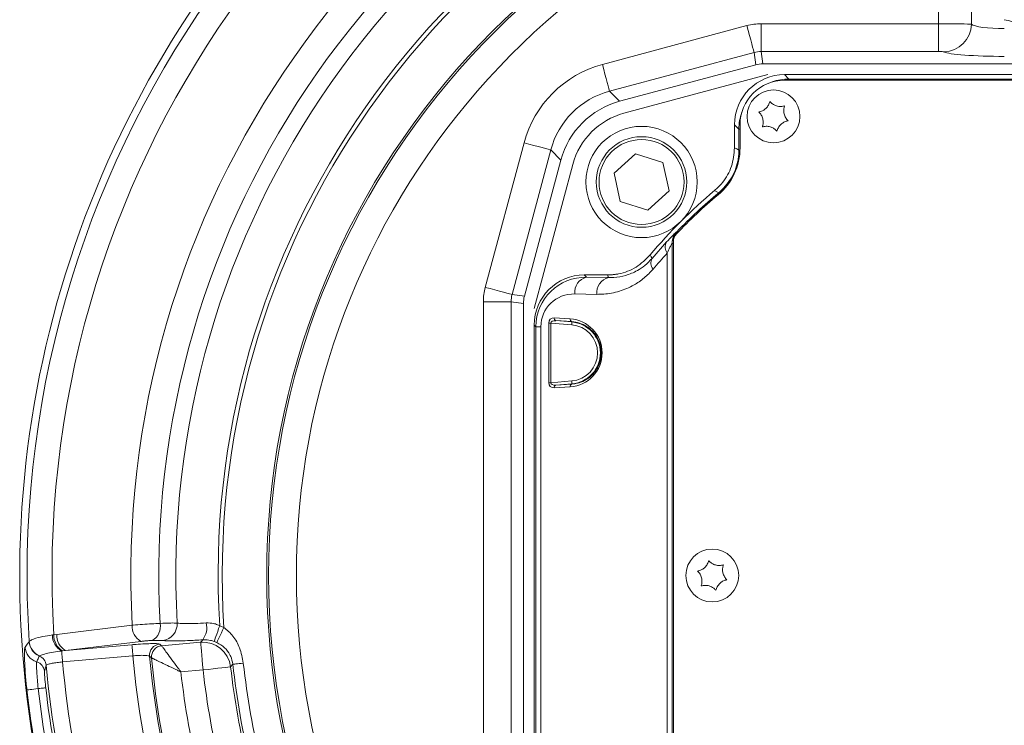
# Model space of a CAD drawing. Header units: millimetres. Extents: x 0 to 8410, y 0 to 5940.
# Tile 72 of 180: x 3395 to 3572, y 3151 to 3278. Entities that reach past the tile are written whole.
import ezdxf

# ---------------------------------------------------------------- set-up
doc = ezdxf.new("R2010")
doc.units = ezdxf.units.MM
doc.header["$LTSCALE"] = 10

msp = doc.modelspace()

# ---------------------------------------------------------------- linework, layer by layer
at = {"color": 8, "linetype": 'Continuous', "lineweight": 0}
for p, q in [((3559.69, 3277.01), (3559.69, 3284.76)), ((3565.61, 3281.86), (3565.61, 3276.94)), ((3499.27, 3269.71), (3525.26, 3276.68)), ((3527.83, 3277.01), (3559.69, 3277.01)), ((3527.83, 3277.01), (3527.83, 3272.03)), ((3559.69, 3277.01), (3559.69, 3272.03)), ((3526.54, 3271.86), (3500.56, 3264.9)), ((3526.84, 3269.64), (3526.54, 3271.86)), ((3527.83, 3272.03), (3528.13, 3269.81)), ((3559.69, 3272.03), (3527.83, 3272.03)), ((3532.03, 3267.87), (3532.82, 3267.08)), ((3532.82, 3266.87), (3532.82, 3267.08)), ((3532.82, 3267.08), (3621.24, 3267.08)), ((3500.56, 3264.9), (3502.38, 3263.09)), ((3523.82, 3258.08), (3523.03, 3258.87)), ((3524.03, 3258.08), (3523.82, 3258.08)), ((3523.82, 3254.33), (3523.82, 3258.08)), ((3478.22, 3229.64), (3485.19, 3255.63)), ((3490, 3254.34), (3483.04, 3228.36)), ((3491.81, 3252.52), (3490, 3254.34)), ((3524.02, 3254.33), (3523.82, 3254.33)), ((3512.64, 3239.64), (3512.66, 3239.63)), ((3508.2, 3234.84), (3510.82, 3237.8)), ((3511.8, 3237.56), (3511.8, 3118.18)), ((3512.03, 3237.55), (3511.82, 3237.55)), ((3511.82, 3118.19), (3511.82, 3237.55)), ((3510.92, 3119.96), (3510.92, 3235.78)), ((3496.03, 3231.87), (3496.44, 3231.46)), ((3496.44, 3231.46), (3500.42, 3231.39)), ((3498.3, 3228.39), (3494.32, 3228.46)), ((3477.88, 3227.07), (3482.87, 3227.07)), ((3477.88, 3128.68), (3477.88, 3227.07)), ((3482.87, 3227.07), (3482.87, 3128.68)), ((3485.09, 3226.77), (3482.87, 3227.07)), ((3483.04, 3228.36), (3485.26, 3228.06)), ((3489.63, 3212.51), (3489.63, 3223.23)), ((3489.99, 3223.23), (3489.63, 3223.23)), ((3493.76, 3222.93), (3489.99, 3223.23)), ((3489.99, 3223.23), (3489.99, 3212.51)), ((3490.62, 3224.15), (3493.49, 3223.97)), ((3490.93, 3223.66), (3493.8, 3223.43)), ((3493.8, 3223.43), (3493.8, 3223.48)), ((3487.33, 3222.57), (3487.03, 3222.87)), ((3487.33, 3222.57), (3488.21, 3222.57)), ((3487.33, 3133.17), (3487.33, 3222.57)), ((3488.21, 3222.57), (3488.21, 3133.17)), ((3489.99, 3212.51), (3493.76, 3212.82)), ((3489.99, 3212.51), (3489.63, 3212.51)), ((3493.49, 3211.77), (3490.62, 3211.59)), ((3493.8, 3212.32), (3490.93, 3212.09)), ((3490.93, 3212.09), (3493.8, 3212.27)), ((3493.8, 3212.32), (3493.8, 3212.27)), ((3430.48, 3168.83), (3431.24, 3168.52)), ((3400.4, 3167.17), (3400.67, 3167.2)), ((3400.67, 3167.2), (3401.22, 3167.27)), ((3396.23, 3165.95), (3396.24, 3165.99)), ((3416.33, 3166.02), (3402.79, 3164.37)), ((3402.79, 3164.37), (3414.7, 3165.41)), ((3419.7, 3165.52), (3420.04, 3165.24)), ((3420.04, 3165.24), (3427.05, 3165.85)), ((3429.97, 3165.82), (3429.49, 3166.01)), ((3398.11, 3163.44), (3398.06, 3163.39)), ((3402.24, 3164.31), (3402.07, 3164.29)), ((3402.79, 3164.37), (3402.24, 3164.31)), ((3414.87, 3163.43), (3402.24, 3162.32)), ((3432.84, 3161.91), (3432.44, 3161.44)), ((3427.49, 3160.88), (3423.51, 3160.53))]:
    msp.add_line(p, q, dxfattribs=at)
at = {"color": 7, "linetype": 'Continuous', "lineweight": 0}
for p, q in [((3526.84, 3269.64), (3502.38, 3263.09)), ((3625.93, 3269.81), (3528.13, 3269.81)), ((3529.03, 3267.87), (3503.15, 3260.94)), ((3622.03, 3267.87), (3532.03, 3267.87)), ((3532.03, 3266.87), (3622.03, 3266.87)), ((3523.03, 3258.87), (3523.03, 3254.71)), ((3524.03, 3254.71), (3524.03, 3258.87)), ((3501.37, 3250.16), (3505.21, 3253.66)), ((3505.21, 3253.66), (3510.16, 3252.08)), ((3491.81, 3252.52), (3485.26, 3228.06)), ((3493.96, 3251.75), (3487.03, 3225.87)), ((3510.16, 3252.08), (3511.27, 3247.01)), ((3502.48, 3245.08), (3501.37, 3250.16)), ((3511.27, 3247.01), (3507.43, 3243.51)), ((3507.43, 3243.51), (3502.48, 3245.08)), ((3512.03, 3117.87), (3512.03, 3237.87)), ((3500.19, 3231.87), (3496.03, 3231.87)), ((3485.09, 3226.77), (3485.09, 3128.97)), ((3493.8, 3223.48), (3490.93, 3223.66)), ((3487.03, 3222.87), (3487.03, 3132.87))]:
    msp.add_line(p, q, dxfattribs=at)
at = {"color": 8, "linetype": 'Continuous', "lineweight": 0, "flags": 128}
for points in [[(3525.26, 3276.68), (3525.49, 3275.78), (3525.72, 3274.92), (3525.94, 3274.13), (3526.13, 3273.41), (3526.29, 3272.81), (3526.42, 3272.34), (3526.5, 3272.02), (3526.54, 3271.86)], [(3499.27, 3269.71), (3499.51, 3268.82), (3499.74, 3267.96), (3499.96, 3267.16), (3500.15, 3266.45), (3500.31, 3265.85), (3500.43, 3265.38), (3500.52, 3265.06), (3500.56, 3264.9)], [(3485.19, 3255.63), (3486.08, 3255.39), (3486.94, 3255.16), (3487.74, 3254.94), (3488.45, 3254.75), (3489.05, 3254.59), (3489.52, 3254.46), (3489.84, 3254.38), (3490, 3254.34)], [(3523.03, 3254.71), (3523.43, 3254.52), (3523.82, 3254.33)], [(3520.19, 3246.63), (3519.87, 3246.8), (3519.43, 3247.03)], [(3512.81, 3239.49), (3512.77, 3239.53), (3512.72, 3239.57), (3512.69, 3239.6), (3512.67, 3239.62), (3512.66, 3239.63)], [(3511.82, 3237.55), (3511.81, 3237.56), (3511.8, 3237.56)], [(3507.87, 3235.47), (3508.05, 3235.13), (3508.2, 3234.84)], [(3500.42, 3231.39), (3500.34, 3231.55), (3500.19, 3231.87)], [(3478.22, 3229.64), (3479.11, 3229.41), (3479.97, 3229.18), (3480.77, 3228.96), (3481.49, 3228.77), (3482.09, 3228.61), (3482.56, 3228.48), (3482.88, 3228.4), (3483.04, 3228.36)], [(3493.8, 3223.43), (3493.8, 3223.41), (3493.79, 3223.39), (3493.79, 3223.34), (3493.79, 3223.28), (3493.78, 3223.2), (3493.77, 3223.12), (3493.77, 3223.02), (3493.76, 3222.93)], [(3493.8, 3212.32), (3493.8, 3212.33), (3493.79, 3212.36), (3493.79, 3212.4), (3493.79, 3212.47), (3493.78, 3212.54), (3493.77, 3212.63), (3493.77, 3212.72), (3493.76, 3212.82)], [(3401.22, 3167.27), (3406.02, 3167.86), (3414.75, 3168.93)], [(3430.48, 3168.83), (3430.29, 3168.31), (3430.12, 3167.81), (3429.95, 3167.34), (3429.81, 3166.92), (3429.68, 3166.57), (3429.59, 3166.3), (3429.52, 3166.11), (3429.49, 3166.01)], [(3431.24, 3168.52), (3431.01, 3168.02), (3430.78, 3167.54), (3430.57, 3167.09), (3430.38, 3166.69), (3430.22, 3166.36), (3430.1, 3166.09), (3430.01, 3165.91), (3429.97, 3165.82)], [(3414.7, 3165.41), (3414.7, 3165.35), (3414.72, 3165.22), (3414.73, 3165.03), (3414.75, 3164.79), (3414.78, 3164.49), (3414.81, 3164.16), (3414.84, 3163.8), (3414.87, 3163.43)], [(3427.05, 3165.85), (3427.19, 3166.02), (3427.43, 3166.31)], [(3427.49, 3160.88), (3427.41, 3161.81), (3427.33, 3162.71), (3427.26, 3163.54), (3427.19, 3164.28), (3427.14, 3164.9), (3427.1, 3165.38), (3427.07, 3165.7), (3427.05, 3165.85)], [(3402.07, 3164.29), (3402.08, 3164.21), (3402.09, 3164.07), (3402.11, 3163.87), (3402.13, 3163.63), (3402.15, 3163.34), (3402.18, 3163.02), (3402.21, 3162.68), (3402.24, 3162.32)], [(3418.23, 3163.06), (3417.93, 3163.32), (3417.88, 3163.36)], [(3427.49, 3160.88), (3428.42, 3160.99), (3429.31, 3161.09), (3430.14, 3161.18), (3430.88, 3161.26), (3431.5, 3161.34), (3431.97, 3161.39), (3432.29, 3161.43), (3432.44, 3161.44)], [(3434.73, 3162.12), (3434.35, 3162.07), (3434, 3162.03), (3433.68, 3162), (3433.41, 3161.97), (3433.18, 3161.94), (3433.01, 3161.93), (3432.9, 3161.91), (3432.84, 3161.91)], [(3397.86, 3157.53), (3398.14, 3157.56), (3398.4, 3157.59), (3398.63, 3157.62), (3398.83, 3157.64), (3398.99, 3157.66), (3399.11, 3157.67), (3399.19, 3157.68), (3399.22, 3157.69)], [(3397.86, 3157.53), (3397.45, 3157.48), (3397.07, 3157.44), (3396.72, 3157.4), (3396.43, 3157.37), (3396.18, 3157.34), (3396, 3157.32), (3395.88, 3157.31), (3395.82, 3157.3)]]:
    msp.add_lwpolyline(points, dxfattribs=at)
at = {"color": 7, "linetype": 'Continuous', "lineweight": 0}
for centre, radius in [((3530.03, 3260.37), 4.75), ((3506.32, 3248.58), 10), ((3506.32, 3248.58), 8.14), ((3519.03, 3177.87), 4.75)]:
    msp.add_circle(centre, radius, dxfattribs=at)
at = {"color": 8, "linetype": 'Continuous', "lineweight": 0}
msp.add_circle((3506.32, 3248.58), 7.64, dxfattribs=at)
at = {"color": 7, "linetype": 'Continuous', "lineweight": 0}
for centre, radius, start, end in [((3577.03, 3177.87), 182.5, 101.2241, 208.9228), ((3532.03, 3258.87), 8, 90, 180), ((3506.52, 3248.38), 13, 105, 165), ((3513.03, 3254.71), 11, 309.7918, 360), ((3577.03, 3177.87), 90, 129.7914, 140.2086), ((3577.03, 3177.87), 89, 129.7918, 136.3972), ((3514.03, 3237.87), 2, 136.3972, 180), ((3500.19, 3241.87), 10, 270, 280.5882)]:
    msp.add_arc(centre, radius, start, end, dxfattribs=at)
at = {"color": 8, "linetype": 'Continuous', "lineweight": 0}
for centre, radius, start, end in [((3577.03, 3177.87), 181.17, 106.2396, 183.7604), ((3577.03, 3177.87), 176.69, 106.5373, 183.4627), ((3577.03, 3177.87), 162.52, 106.8464, 183.1536), ((3577.03, 3177.87), 157.5, 106.8659, 183.1341), ((3577.03, 3177.87), 154.43, 106.8234, 183.1766), ((3577.03, 3177.87), 146.83, 106.4708, 183.5292), ((3577.03, 3177.87), 146.09, 106.3296, 183.6704), ((3577.03, 3177.87), 138.1, 95.0676, 264.9324), ((3577.03, 3177.87), 137.75, 94.7213, 265.2787), ((3577.03, 3177.87), 132.76, 97.9961, 262.0039), ((3560.57, 3277), 5.04, 271.2648, 359.3237), ((3577.03, 3297.87), 20.86, 254.7078, 285.2922), ((3577.03, 3177.87), 89.21, 129.5768, 136.1865), ((3375.7, 3127.09), 187.53, 39.5389, 39.5999), ((3514.8, 3237.56), 3, 136.2013, 179.9909), ((3512.39, 3236.87), 1.83, 149.4396, 216.3969), ((3509.76, 3234.03), 1.76, 152.4755, 218.8345), ((3497.01, 3228.8), 2.72, 102.2381, 187.2247), ((3500.99, 3228.73), 2.72, 102.2385, 187.2243), ((3491.05, 3224.08), 0.444, 170.6036, 253.7711), ((3493.93, 3223.9), 0.443, 170.5963, 253.7784), ((3493.35, 3217.87), 5.57, 274.5812, 85.4188), ((3493.35, 3217.87), 5.07, 274.5812, 85.4188), ((3491.05, 3211.66), 0.444, 106.2289, 189.3964), ((3493.93, 3211.84), 0.444, 106.2368, 189.3947), ((3417.82, 3168.71), 3.07, 175.8368, 240.9182), ((3416.99, 3168.68), 2.83, 298.2135, 11.7757), ((3419.84, 3169.14), 3, 277.8121, 3.2576), ((3424.52, 3168.49), 3.64, 323.0418, 13.4623), ((3403.68, 3167.15), 3.28, 179.7092, 240.5616), ((3403.96, 3167.12), 3.3, 178.6559, 238.4226), ((3404.28, 3167.05), 3.07, 175.8908, 240.9635), ((3398.48, 3165.22), 3.01, 184.2754, 252.6293), ((3399.23, 3166.16), 3.01, 183.9757, 247.2554), ((3399.23, 3166.21), 3, 184.3108, 247.9652), ((3419.88, 3163.53), 2.01, 95.3255, 184.8856), ((3420.23, 3163.24), 2.01, 95.3287, 184.9998), ((3427.46, 3160.85), 5.02, 6.7981, 94.6845), ((3397.3, 3161.54), 2, 5.3378, 67.4118), ((3577.03, 3177.87), 162.8, 185.0903, 194.9097), ((3577.03, 3177.87), 159.8, 185.2113, 194.7887), ((3577.03, 3177.87), 159.49, 185.3277, 194.6723), ((3397, 3160.44), 2, 5.6839, 72.7863), ((3577.03, 3177.87), 178.47, 185.1896, 194.8104), ((3577.03, 3177.87), 175.48, 185.0838, 194.9162), ((3577.03, 3177.87), 145.51, 186.4824, 193.5176), ((3577.03, 3177.87), 145.07, 186.3181, 193.6819), ((3577.03, 3177.87), 143.17, 186.3181, 193.6819), ((3577.03, 3177.87), 154.5, 186.444, 193.556), ((3577.03, 3177.87), 150.5, 186.4824, 193.5176), ((3577.03, 3177.87), 178.95, 186.4765, 193.5235), ((3577.03, 3177.87), 182.37, 186.4765, 193.5235), ((3577.03, 3177.87), 180.32, 186.4765, 193.5235)]:
    msp.add_arc(centre, radius, start, end, dxfattribs=at)
for centre, major_axis, ratio, start_param, end_param in [((3527.84, 3266.98), (1.31, -9.95), 0.996129, 3.011194, 3.271991), ((3559.69, 3276.93), (6, 0), 0.014581, 0.167448, 1.570796), ((3571.53, 3277.1), (6, 0), 0.160396, 3.309041, 4.712389), ((3527.84, 3266.98), (-0.66, 5.01), 0.988491, 6.152787, 6.413584), ((3559.69, 3271.95), (1, 0), 0.087489, 0.167448, 1.570796), ((3571.53, 3272.12), (11, 0), 0.087489, 3.309041, 4.712389), ((3504.56, 3250.34), (14.21, -14.21), 0.994936, 2.620189, 3.662996), ((3532.82, 3258.08), (-6.37, 6.37), 0.999729, 5.497939, 5.840141), ((3504.56, 3250.34), (-10.7, 10.7), 0.991597, 5.761782, 6.804588), ((3532.82, 3258.08), (-6.37, 6.37), 0.999729, 0.443045, 0.785246), ((3573.42, 3177.87), (85.21, 0), 0.999848, 2.394189, 2.438982), ((3496.44, 3222.46), (8.42, -3.54), 0.983415, 1.962915, 3.533407), ((3487.92, 3227.06), (9.95, -1.31), 0.996129, 3.011194, 3.271991), ((3494.32, 3222.46), (5.64, -2.4), 0.975196, 1.963572, 3.534063), ((3487.92, 3227.06), (5.01, -0.66), 0.988491, 3.011194, 3.271991), ((3490.63, 3223.15), (-0.707, 0.766), 0.923077, 5.51524, 7.068583), ((3490.99, 3223.15), (0.999, -0.133), 0.494219, 1.693832, 3.247175), ((3493.11, 3217.87), (6.12, 0), 0.999848, 4.774934, 7.791437), ((3490.63, 3212.59), (0.707, 0.766), 0.923077, 2.356194, 3.909538), ((3490.99, 3212.59), (0.999, 0.133), 0.494219, 3.03601, 4.589353)]:
    msp.add_ellipse(centre, major_axis=major_axis, ratio=ratio, start_param=start_param, end_param=end_param, dxfattribs=at)
at = {"color": 7, "linetype": 'Continuous', "lineweight": 0}
for centre, major_axis, ratio, start_param, end_param in [((3528.13, 3264.79), (0.66, -4.98), 0.996129, 3.011194, 3.271991), ((3532.03, 3258.87), (-6.37, 6.37), 0.999695, 5.497939, 7.068431), ((3506.34, 3248.56), (10.66, -10.66), 0.994936, 2.620189, 3.662996), ((3496.03, 3222.87), (-6.37, 6.37), 0.999695, 5.497939, 7.068431), ((3490.11, 3226.77), (4.98, -0.66), 0.996129, 3.011194, 3.271991)]:
    msp.add_ellipse(centre, major_axis=major_axis, ratio=ratio, start_param=start_param, end_param=end_param, dxfattribs=at)
for points, knots in [([(3529.39, 3263.05), (3529.32, 3262.83), (3529.18, 3262.39), (3528.73, 3261.81), (3528.18, 3261.41), (3527.72, 3261.23), (3527.46, 3261.17), (3527.39, 3261.16)], [0, 0, 0, 0, 0.246915, 0.497754, 0.710437, 0.920035, 1, 1, 1, 1]), ([(3532.03, 3262.26), (3531.8, 3262.21), (3531.35, 3262.11), (3530.62, 3262.21), (3530, 3262.49), (3529.61, 3262.8), (3529.44, 3262.99), (3529.39, 3263.05)], [0, 0, 0, 0, 0.2469157, 0.4977558, 0.7104385, 0.9200302, 1, 1, 1, 1]), ([(3532.66, 3259.58), (3532.51, 3259.75), (3532.2, 3260.09), (3531.92, 3260.78), (3531.85, 3261.46), (3531.92, 3261.94), (3532.01, 3262.19), (3532.03, 3262.26)], [0, 0, 0, 0, 0.246921, 0.497759, 0.710433, 0.920024, 1, 1, 1, 1]), ([(3527.39, 3261.16), (3527.55, 3260.99), (3527.86, 3260.65), (3528.13, 3259.96), (3528.21, 3259.28), (3528.13, 3258.8), (3528.05, 3258.55), (3528.03, 3258.48)], [0, 0, 0, 0, 0.24692, 0.497757, 0.710431, 0.92004, 1, 1, 1, 1]), ([(3528.03, 3258.48), (3528.25, 3258.53), (3528.7, 3258.63), (3529.43, 3258.53), (3530.06, 3258.25), (3530.44, 3257.95), (3530.62, 3257.75), (3530.66, 3257.7)], [0, 0, 0, 0, 0.246912, 0.497756, 0.710425, 0.920028, 1, 1, 1, 1]), ([(3530.66, 3257.7), (3530.73, 3257.91), (3530.87, 3258.35), (3531.33, 3258.93), (3531.88, 3259.34), (3532.34, 3259.52), (3532.59, 3259.57), (3532.66, 3259.58)], [0, 0, 0, 0, 0.246931, 0.497765, 0.710435, 0.920032, 1, 1, 1, 1]), ([(3519.43, 3247.03), (3519.92, 3247.49), (3521.22, 3248.72), (3522.69, 3251.34), (3522.92, 3253.59), (3523.03, 3254.71)], [0, 0, 0, 0, 0.230561, 0.615281, 1, 1, 1, 1]), ([(3500.19, 3231.87), (3500.86, 3231.91), (3502.65, 3232.02), (3505.46, 3233.1), (3507.07, 3234.68), (3507.87, 3235.47)], [0, 0, 0, 0, 0.230561, 0.615282, 1, 1, 1, 1]), ([(3518.39, 3180.55), (3518.32, 3180.33), (3518.18, 3179.89), (3517.73, 3179.31), (3517.18, 3178.91), (3516.72, 3178.73), (3516.46, 3178.67), (3516.39, 3178.66)], [0, 0, 0, 0, 0.246923, 0.497759, 0.710435, 0.920034, 1, 1, 1, 1]), ([(3521.03, 3179.76), (3520.8, 3179.71), (3520.35, 3179.61), (3519.62, 3179.71), (3519, 3179.99), (3518.61, 3180.3), (3518.44, 3180.49), (3518.39, 3180.55)], [0, 0, 0, 0, 0.2469134, 0.4977574, 0.7104308, 0.9200275, 1, 1, 1, 1]), ([(3521.66, 3177.08), (3521.51, 3177.25), (3521.2, 3177.59), (3520.92, 3178.28), (3520.85, 3178.96), (3520.92, 3179.44), (3521.01, 3179.69), (3521.03, 3179.76)], [0, 0, 0, 0, 0.246912, 0.497758, 0.710432, 0.920032, 1, 1, 1, 1]), ([(3516.39, 3178.66), (3516.55, 3178.49), (3516.86, 3178.15), (3517.13, 3177.46), (3517.21, 3176.78), (3517.13, 3176.3), (3517.05, 3176.05), (3517.03, 3175.98)], [0, 0, 0, 0, 0.246921, 0.497756, 0.710431, 0.920031, 1, 1, 1, 1]), ([(3517.03, 3175.98), (3517.25, 3176.03), (3517.7, 3176.13), (3518.43, 3176.03), (3519.06, 3175.75), (3519.44, 3175.45), (3519.62, 3175.25), (3519.66, 3175.2)], [0, 0, 0, 0, 0.2469177, 0.4977565, 0.7104342, 0.9200306, 1, 1, 1, 1]), ([(3519.66, 3175.2), (3519.73, 3175.41), (3519.87, 3175.85), (3520.33, 3176.43), (3520.88, 3176.84), (3521.34, 3177.02), (3521.59, 3177.07), (3521.66, 3177.08)], [0, 0, 0, 0, 0.246923, 0.497761, 0.710433, 0.920032, 1, 1, 1, 1])]:
    msp.add_open_spline(points, degree=3, knots=knots, dxfattribs=at)
at = {"color": 8, "linetype": 'Continuous', "lineweight": 0}
for points, knots in [([(3520.19, 3246.63), (3520.99, 3247.43), (3522.59, 3249.03), (3523.5, 3251.52), (3523.79, 3253.3), (3523.81, 3253.98), (3523.82, 3254.33)], [0, 0, 0, 0, 0.382962, 0.765933, 0.88014, 1, 1, 1, 1]), ([(3512.64, 3239.64), (3512.59, 3239.61), (3512.5, 3239.53), (3511.85, 3238.9), (3511.19, 3238.19), (3510.82, 3237.8)], [0, 0, 0, 0, 0.2770126, 0.5988116, 1, 1, 1, 1]), ([(3511.82, 3237.55), (3511.82, 3237.6), (3511.83, 3237.98), (3511.98, 3238.75), (3512.42, 3239.32), (3512.66, 3239.63)], [0, 0, 0, 0, 0.059125, 0.500482, 1, 1, 1, 1]), ([(3510.92, 3235.78), (3511.1, 3236.15), (3511.39, 3236.78), (3511.69, 3237.37), (3511.79, 3237.55), (3511.8, 3237.56), (3511.8, 3237.56)], [0, 0, 0, 0, 0.450039, 0.761601, 0.920428, 1, 1, 1, 1]), ([(3500.42, 3231.39), (3500.73, 3231.39), (3501.75, 3231.4), (3503.49, 3231.71), (3505.35, 3232.49), (3506.95, 3233.53), (3507.78, 3234.4), (3508.2, 3234.84)], [0, 0, 0, 0, 0.11492, 0.37427, 0.638788, 0.817639, 1, 1, 1, 1]), ([(3508.39, 3232.93), (3507.87, 3232.37), (3506.8, 3231.24), (3504.76, 3229.88), (3502.32, 3228.84), (3500.05, 3228.41), (3498.7, 3228.4), (3498.3, 3228.39)], [0, 0, 0, 0, 0.1818488, 0.3684554, 0.6241325, 0.887101, 1, 1, 1, 1]), ([(3493.8, 3212.27), (3494.03, 3212.29), (3494.68, 3212.35), (3495.75, 3212.69), (3496.99, 3213.42), (3498.06, 3214.52), (3498.78, 3215.89), (3499.11, 3217.33), (3499.07, 3218.7), (3498.68, 3220.09), (3497.84, 3221.54), (3496.58, 3222.63), (3495.16, 3223.3), (3494.25, 3223.42), (3493.8, 3223.48)], [0, 0, 0, 0, 0.047704, 0.138794, 0.22972, 0.328248, 0.409626, 0.47473, 0.540044, 0.601385, 0.68704, 0.808455, 0.904163, 1, 1, 1, 1]), ([(3414.75, 3168.93), (3414.82, 3168.94), (3415.39, 3168.98), (3416.57, 3169.07), (3418.28, 3169.18), (3419.27, 3169.23), (3419.76, 3169.26)], [0, 0, 0, 0, 0.042969, 0.361958, 0.680931, 1, 1, 1, 1]), ([(3419.76, 3169.26), (3420.46, 3169.29), (3421.82, 3169.34), (3422.5, 3169.32), (3422.83, 3169.31)], [0, 0, 0, 0, 0.516656, 1, 1, 1, 1]), ([(3422.83, 3169.31), (3423.2, 3169.27), (3423.94, 3169.19), (3425.86, 3169.21), (3427.38, 3169.3), (3428.06, 3169.34)], [0, 0, 0, 0, 0.354557, 0.708907, 1, 1, 1, 1]), ([(3428.06, 3169.34), (3428.52, 3169.33), (3429.07, 3169.32), (3429.88, 3169.1), (3430.22, 3168.95), (3430.48, 3168.83)], [0, 0, 0, 0, 0.556632, 0.668574, 1, 1, 1, 1]), ([(3431.24, 3168.52), (3431.81, 3168.04), (3433.02, 3167.02), (3434.23, 3164.77), (3434.55, 3163.04), (3434.73, 3162.12)], [0, 0, 0, 0, 0.29782, 0.626204, 1, 1, 1, 1]), ([(3396.24, 3165.99), (3396.34, 3166.08), (3396.49, 3166.21), (3397.3, 3166.55), (3398.47, 3166.89), (3399.8, 3167.08), (3400.4, 3167.17)], [0, 0, 0, 0, 0.278037, 0.424246, 0.739075, 1, 1, 1, 1]), ([(3395.82, 3157.3), (3395.73, 3158.16), (3395.55, 3159.87), (3395.41, 3162.16), (3395.37, 3163.91), (3395.41, 3164.8), (3395.47, 3164.94), (3395.49, 3164.99)], [0, 0, 0, 0, 0.223269, 0.444755, 0.665959, 0.887554, 1, 1, 1, 1]), ([(3395.49, 3164.99), (3395.57, 3165.11), (3395.82, 3165.43), (3396.07, 3165.75), (3396.23, 3165.95)], [0, 0, 0, 0, 0.350185, 1, 1, 1, 1]), ([(3414.7, 3165.41), (3414.95, 3165.44), (3415.75, 3165.5), (3417.08, 3165.59), (3418.43, 3165.63), (3419.4, 3165.62), (3419.6, 3165.56), (3419.7, 3165.52)], [0, 0, 0, 0, 0.099588, 0.324136, 0.549237, 0.774623, 1, 1, 1, 1]), ([(3418.33, 3166.19), (3418.13, 3166.18), (3417.73, 3166.16), (3417.05, 3166.1), (3416.58, 3166.05), (3416.35, 3166.02), (3416.33, 3166.02)], [0, 0, 0, 0, 0.318921, 0.637837, 0.956989, 1, 1, 1, 1]), ([(3420.25, 3166.17), (3420.04, 3166.19), (3419.61, 3166.22), (3418.76, 3166.2), (3418.33, 3166.19)], [0, 0, 0, 0, 0.483472, 1, 1, 1, 1]), ([(3420.04, 3165.24), (3420.06, 3165.21), (3420.11, 3165.14), (3420.4, 3164.75), (3421, 3163.93), (3421.85, 3162.78), (3422.63, 3161.71), (3423.13, 3161.04), (3423.34, 3160.76), (3423.43, 3160.64), (3423.47, 3160.58), (3423.49, 3160.55), (3423.5, 3160.54), (3423.51, 3160.53)], [0, 0, 0, 0, 0.087564, 0.248784, 0.436287, 0.661013, 0.859926, 0.936751, 0.971045, 0.986704, 0.99389, 0.998255, 1, 1, 1, 1]), ([(3427.43, 3166.31), (3426.49, 3166.25), (3424.41, 3166.13), (3421.76, 3166.07), (3420.75, 3166.14), (3420.25, 3166.17)], [0, 0, 0, 0, 0.291216, 0.645621, 1, 1, 1, 1]), ([(3429.49, 3166.01), (3429.27, 3166.08), (3428.66, 3166.27), (3427.95, 3166.33), (3427.5, 3166.31), (3427.43, 3166.31)], [0, 0, 0, 0, 0.319883, 0.888912, 1, 1, 1, 1]), ([(3432.84, 3161.91), (3432.74, 3162.39), (3432.63, 3162.98), (3432.13, 3163.99), (3431.42, 3164.97), (3430.45, 3165.54), (3429.97, 3165.82)], [0, 0, 0, 0, 0.287566, 0.345922, 0.673407, 1, 1, 1, 1]), ([(3398.06, 3163.39), (3397.96, 3163.16), (3397.8, 3162.82), (3397.64, 3162.47), (3397.59, 3162.35)], [0, 0, 0, 0, 0.6498131, 1, 1, 1, 1]), ([(3402.07, 3164.29), (3401.57, 3164.23), (3400.52, 3164.09), (3399.21, 3163.81), (3398.38, 3163.58), (3398.18, 3163.48), (3398.11, 3163.44)], [0, 0, 0, 0, 0.252779, 0.534867, 0.817166, 1, 1, 1, 1]), ([(3417.88, 3163.36), (3417.82, 3163.39), (3417.7, 3163.46), (3417.12, 3163.51), (3416.3, 3163.52), (3415.51, 3163.48), (3415.02, 3163.44), (3414.87, 3163.43)], [0, 0, 0, 0, 0.225848, 0.451472, 0.676472, 0.900634, 1, 1, 1, 1]), ([(3423.51, 3160.53), (3423.5, 3160.53), (3423.49, 3160.54), (3423.45, 3160.56), (3423.39, 3160.59), (3423.24, 3160.66), (3422.93, 3160.8), (3422.17, 3161.16), (3420.98, 3161.73), (3419.69, 3162.35), (3418.77, 3162.8), (3418.34, 3163.01), (3418.26, 3163.05), (3418.23, 3163.06)], [0, 0, 0, 0, 0.001743, 0.006191, 0.013463, 0.029299, 0.06391, 0.141119, 0.338952, 0.563805, 0.751353, 0.912506, 1, 1, 1, 1]), ([(3397.59, 3162.35), (3397.58, 3162.32), (3397.55, 3162.22), (3397.54, 3161.66), (3397.59, 3160.57), (3397.69, 3159.14), (3397.8, 3158.07), (3397.86, 3157.53)], [0, 0, 0, 0, 0.1136, 0.336753, 0.558174, 0.778586, 1, 1, 1, 1]), ([(3399.29, 3161.73), (3399.26, 3161.63), (3399.16, 3161.27), (3399.06, 3160.91), (3398.98, 3160.64)], [0, 0, 0, 0, 0.260047, 1, 1, 1, 1]), ([(3402.24, 3162.32), (3401.91, 3162.29), (3401.24, 3162.22), (3400.35, 3162.09), (3399.68, 3161.94), (3399.34, 3161.82), (3399.3, 3161.75), (3399.29, 3161.73)], [0, 0, 0, 0, 0.217251, 0.434671, 0.652602, 0.871281, 1, 1, 1, 1]), ([(3398.98, 3160.64), (3398.98, 3160.58), (3398.97, 3160.47), (3399.01, 3159.9), (3399.07, 3159.1), (3399.15, 3158.31), (3399.2, 3157.84), (3399.22, 3157.69)], [0, 0, 0, 0, 0.22587, 0.451144, 0.675497, 0.899029, 1, 1, 1, 1])]:
    msp.add_open_spline(points, degree=3, knots=knots, dxfattribs=at)

doc.saveas('drawing.dxf')
